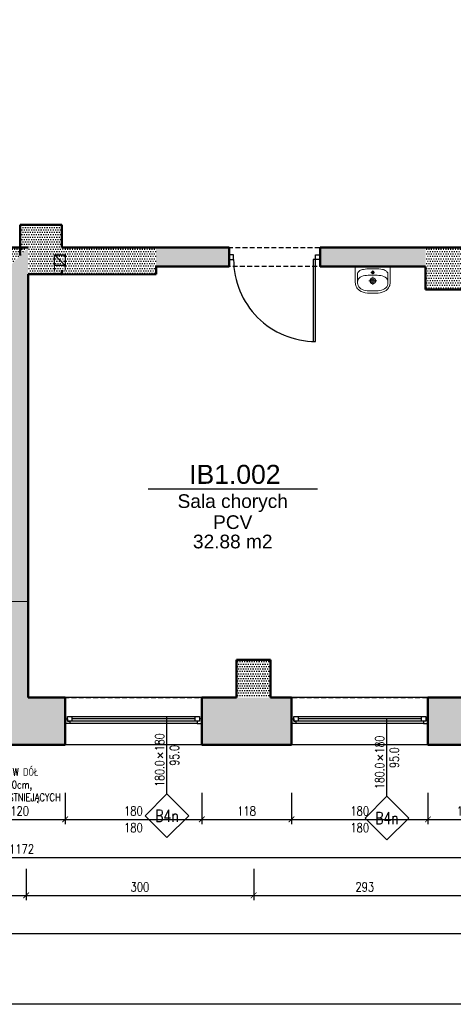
# Model space of a CAD drawing. Header units: millimetres. Extents: x 509 to 7952, y 243 to 5804.
# Tile 18 of 54: x 4702 to 5274, y 331 to 1627. Entities that reach past the tile are written whole.
import ezdxf
from ezdxf.enums import TextEntityAlignment as Align

# ---------------------------------------------------------------- set-up
doc = ezdxf.new("R2010")
doc.units = ezdxf.units.MM
doc.linetypes.add('HIDDEN', pattern=[9.525, 6.35, -3.175])
for name, color, linetype in [('WK-Drzwi', 9, 'Continuous'), ('WK-EtykOkna', 11, 'Continuous'), ('WK-EtykPow', 173, 'Continuous'), ('WK-Okna', 143, 'Continuous'), ('WK-Opis', 143, 'Continuous'), ('WK-Wentylacja', 2, 'Continuous'), ('WK-Wymiary', 8, 'Continuous'), ('WK-Ściany', 7, 'Continuous')]:
    doc.layers.add(name, color=color, linetype=linetype)
for name, color, linetype, lineweight in [('WK-INSTALACJE WODKAN', 170, 'Continuous', 5), ('WK-MEBLE', 34, 'Continuous', 5), ('WK-widok', 8, 'Continuous', 0)]:
    doc.layers.add(name, color=color, linetype=linetype, lineweight=lineweight)
doc.layers.add('WK-Pomieszczenia', color=173, linetype='Continuous', plot=False)
doc.styles.add('Arial', font='micross.ttf', dxfattribs={"width": 0.9})
doc.styles.add('RomanS-Narrow', font='romans.shx', dxfattribs={"width": 0.8})
doc.dimstyles.new('AEC Dimension 1-50', dxfattribs={"dimtxt": 12, "dimasz": 0.075, "dimexe": 6.25, "dimexo": 0, "dimgap": 5, "dimtad": 1, "dimdec": 1, "dimrnd": 0.5, "dimzin": 9, "dimdsep": 46, "dimtxsty": 'RomanS-Narrow', "dimblk": 'ARCHTICK', "dimcen": 0.125, "dimdle": 3.125, "dimclrd": 8, "dimclre": 8, "dimclrt": 256, "dimadec": 1, "dimazin": 0, "dimtfac": 1, "dimtdec": 1, "dimtmove": 2, "dimatfit": 2, "dimfxl": 0, "dimtolj": 1, "dimtzin": 0, "dimarcsym": 0})

# ---------------------------------------------------------------- blocks, each defined once
blk = doc.blocks.new('J50a')
for p, q in [((20.9, 0), (-20.9, 0)), ((-23, -2.1), (-23, -21)), ((-20, -21), (-20, -10.2)), ((2.5, -7.7), (-2.5, -7.7)), ((0, -10.1), (0, -5.2)), ((20, -10.2), (20, -21)), ((23, -21), (23, -2.1)), ((-5.3, -18.7), (5.3, -18.7)), ((0, -24), (0, -13.5))]:
    blk.add_line(p, q)
at = {"flags": 128}
for points in [[(-20.9, 0, 0.056329), (-22.2, -0.1, 0.274623), (-22.8, -0.7, 0.078029), (-23, -2.1, 0.987626)], [(20.9, 0, -0.056329), (22.2, -0.1, -0.274623), (22.8, -0.7, -0.078029), (23, -2.1, -0.987626)], [(-20, -10.2, -0.104891), (-19.5, -7.9, -0.153237), (-17.1, -5.3, -0.096443), (-12.1, -3.6, -0.04719), (-3.1, -3), (-2.7, -3, 0.009116), (2.7, -3), (3.1, -3, -0.053543), (12.9, -3.7, -0.091574), (17.4, -5.5, -0.166964), (19.7, -8.4, -0.062926), (20, -10.2, -1.040135)], [(-23, -21, 0.111521), (-21.8, -26.3, 0.123014), (-17.6, -31.3, 0.141312), (-7.1, -34.8, 0.026087), (7.1, -34.8, 0.141312), (17.6, -31.3, 0.123014), (21.8, -26.3, 0.111521), (23, -21)]]:
    blk.add_lwpolyline(points, format="xyb", dxfattribs=at)
blk.add_lwpolyline([(13.8, -30.3, 0.212121), (19.3, -24.8, 0.157769), (19.7, -18.5, 0.270169), (14.8, -13, 0.074819), (6, -11.4), (6, -11.4), (2.2, -11.2), (-2.2, -11.2), (-6, -11.4), (-6, -11.4, 0.074819), (-14.8, -13, 0.270169), (-19.7, -18.5, 0.157769), (-19.3, -24.8, 0.212121), (-13.8, -30.3, 0.110292), (-5, -32), (0, -32), (5, -32, 0.110292)], format="xyb", close=True, dxfattribs=at)
for centre, radius in [((0, -7.7), 1.73), ((0, -18.7), 3.78), ((0, -18.7), 2.33)]:
    blk.add_circle(centre, radius)
blk = doc.blocks.new('WK_Pow_tag_01_50')
at = {"color": 0, "linetype": 'ByBlock'}
blk.add_line((-2.789, 0), (2.789, 0), dxfattribs=at)
at = {"color": 0, "linetype": 'ByBlock', "style": 'Arial'}
for tag, height, p in [('POWIERZCHNIE:NUMERAUTO', 0.625, (0.071, 0.482)), ('POWIERZCHNIE:NAZWA', 0.45, (0, -0.455)), ('POWIERZCHNIE_WYKOŃCZENIE:POSADZKA', 0.45, (0, -1.091)), ('POWIERZCHNIE_STYL:POWOBLICZ', 0.45, (0, -1.728))]:
    blk.add_attdef(tag, text='', height=height, dxfattribs=at).set_placement(p, align=Align.MIDDLE)
blk = doc.blocks.new('WK_WindowTag01_50_L')
for p, q in [((0, -2.543), (0, 0)), ((-0.296, -1.19), (-0.133, -1.353)), ((-0.133, -1.19), (-0.296, -1.353))]:
    blk.add_line(p, q)
blk.add_lwpolyline([(0, -2.543), (0.719, -3.262), (0, -3.981), (-0.719, -3.262)], close=True)
at = {"color": 0, "linetype": 'ByBlock', "lineweight": -2, "style": 'RomanS-Narrow', "width": 0.75}
blk.add_attdef('OKNA_OBIEKTY:WYSOKOŚĆ', text='', height=0.3, rotation=90, dxfattribs=at).set_placement((0, -1.131), align=Align.BOTTOM_LEFT)
blk.add_attdef('OKNA_OBIEKTY:PARAPET', text='', height=0.3, rotation=90, dxfattribs=at).set_placement((0.099, -1.271), align=Align.TOP_CENTER)
blk.add_attdef('OKNA_OBIEKTY:SZEROKOŚĆ', text='', height=0.3, rotation=90, dxfattribs=at).set_placement((0, -1.437), align=Align.BOTTOM_RIGHT)
at = {"color": 0, "linetype": 'ByBlock', "lineweight": -2, "style": 'RomanS-Narrow', "width": 0.75, "flags": 8}
blk.add_attdef('OKNA_OBIEKTY:SYMBOL', text='', height=0.4, dxfattribs=at).set_placement((0, -3.262), align=Align.MIDDLE)
blk = doc.blocks.new('_ArchTick')
at = {"color": 0, "linetype": 'ByBlock', "const_width": 15}
blk.add_lwpolyline([(-50, -50), (50, 50)], dxfattribs=at)
blk = doc.blocks.new('*D821')
at = {"layer": 'Defpoints', "color": 0}
for p in [(4642.4, 609.1), (4762.3, 609.1), (4762.3, 574.1)]:
    blk.add_point(p, dxfattribs=at)
at = {"layer": 'WK-Wymiary', "color": 8, "linetype": 'Continuous', "lineweight": -2, "ltscale": 1.3}
for p, q in [((4642.4, 609.1), (4642.4, 567.9)), ((4762.3, 609.1), (4762.3, 567.9)), ((4639.2, 574.1), (4765.4, 574.1))]:
    blk.add_line(p, q, dxfattribs=at)
at = {"layer": 'WK-Wymiary', "color": 8, "linetype": 'ByBlock', "lineweight": -2, "xscale": 0.075, "yscale": 0.075, "zscale": 0.075, "rotation": 180}
blk.add_blockref('_ArchTick', (4642.4, 574.1), dxfattribs=at)
at = {"layer": 'WK-Wymiary', "color": 8, "linetype": 'ByBlock', "lineweight": -2, "xscale": 0.075, "yscale": 0.075, "zscale": 0.075}
blk.add_blockref('_ArchTick', (4762.3, 574.1), dxfattribs=at)
at = {"layer": 'WK-Wymiary', "lineweight": -3, "insert": (4702.3, 585.1), "char_height": 12, "attachment_point": 5, "style": 'RomanS-Narrow'}
blk.add_mtext('\\A1;\\A1;120', dxfattribs=at)
blk = doc.blocks.new('*D822')
at = {"layer": 'Defpoints', "color": 0}
for p in [(4762.3, 609.1), (4942.3, 609.1), (4942.3, 574.1)]:
    blk.add_point(p, dxfattribs=at)
at = {"layer": 'WK-Wymiary', "color": 8, "linetype": 'Continuous', "lineweight": -2, "ltscale": 1.3}
for p, q in [((4762.3, 609.1), (4762.3, 567.9)), ((4942.3, 609.1), (4942.3, 567.9)), ((4759.2, 574.1), (4945.4, 574.1))]:
    blk.add_line(p, q, dxfattribs=at)
at = {"layer": 'WK-Wymiary', "color": 8, "linetype": 'ByBlock', "lineweight": -2, "xscale": 0.075, "yscale": 0.075, "zscale": 0.075, "rotation": 180}
blk.add_blockref('_ArchTick', (4762.3, 574.1), dxfattribs=at)
at = {"layer": 'WK-Wymiary', "color": 8, "linetype": 'ByBlock', "lineweight": -2, "xscale": 0.075, "yscale": 0.075, "zscale": 0.075}
blk.add_blockref('_ArchTick', (4942.3, 574.1), dxfattribs=at)
at = {"layer": 'WK-Wymiary', "lineweight": -3, "insert": (4852.3, 585.1), "char_height": 12, "attachment_point": 5, "style": 'RomanS-Narrow'}
blk.add_mtext('\\A1;\\A1;180', dxfattribs=at)
blk = doc.blocks.new('*D823')
at = {"layer": 'Defpoints', "color": 0}
for p in [(4942.3, 609.1), (5060.5, 609.1), (5060.5, 574.1)]:
    blk.add_point(p, dxfattribs=at)
at = {"layer": 'WK-Wymiary', "color": 8, "linetype": 'Continuous', "lineweight": -2, "ltscale": 1.3}
for p, q in [((4942.3, 609.1), (4942.3, 567.9)), ((5060.5, 609.1), (5060.5, 567.9)), ((4939.2, 574.1), (5063.6, 574.1))]:
    blk.add_line(p, q, dxfattribs=at)
at = {"layer": 'WK-Wymiary', "color": 8, "linetype": 'ByBlock', "lineweight": -2, "xscale": 0.075, "yscale": 0.075, "zscale": 0.075, "rotation": 180}
blk.add_blockref('_ArchTick', (4942.3, 574.1), dxfattribs=at)
at = {"layer": 'WK-Wymiary', "color": 8, "linetype": 'ByBlock', "lineweight": -2, "xscale": 0.075, "yscale": 0.075, "zscale": 0.075}
blk.add_blockref('_ArchTick', (5060.5, 574.1), dxfattribs=at)
at = {"layer": 'WK-Wymiary', "lineweight": -3, "insert": (5001.4, 585.1), "char_height": 12, "attachment_point": 5, "style": 'RomanS-Narrow'}
blk.add_mtext('\\A1;\\A1;118', dxfattribs=at)
blk = doc.blocks.new('*D824')
at = {"layer": 'Defpoints', "color": 0}
for p in [(5060.5, 609.1), (5240.5, 609.1), (5240.5, 574.1)]:
    blk.add_point(p, dxfattribs=at)
at = {"layer": 'WK-Wymiary', "color": 8, "linetype": 'Continuous', "lineweight": -2, "ltscale": 1.3}
for p, q in [((5060.5, 609.1), (5060.5, 567.9)), ((5240.5, 609.1), (5240.5, 567.9)), ((5057.4, 574.1), (5243.6, 574.1))]:
    blk.add_line(p, q, dxfattribs=at)
at = {"layer": 'WK-Wymiary', "color": 8, "linetype": 'ByBlock', "lineweight": -2, "xscale": 0.075, "yscale": 0.075, "zscale": 0.075, "rotation": 180}
blk.add_blockref('_ArchTick', (5060.5, 574.1), dxfattribs=at)
at = {"layer": 'WK-Wymiary', "color": 8, "linetype": 'ByBlock', "lineweight": -2, "xscale": 0.075, "yscale": 0.075, "zscale": 0.075}
blk.add_blockref('_ArchTick', (5240.5, 574.1), dxfattribs=at)
at = {"layer": 'WK-Wymiary', "lineweight": -3, "insert": (5150.5, 585.1), "char_height": 12, "attachment_point": 5, "style": 'RomanS-Narrow'}
blk.add_mtext('\\A1;\\A1;180', dxfattribs=at)
blk = doc.blocks.new('*D825')
at = {"layer": 'Defpoints', "color": 0}
for p in [(5240.5, 609.1), (5353.1, 609.1), (5353.1, 574.1)]:
    blk.add_point(p, dxfattribs=at)
at = {"layer": 'WK-Wymiary', "color": 8, "linetype": 'Continuous', "lineweight": -2, "ltscale": 1.3}
for p, q in [((5240.5, 609.1), (5240.5, 567.9)), ((5353.1, 609.1), (5353.1, 567.9)), ((5237.4, 574.1), (5356.2, 574.1))]:
    blk.add_line(p, q, dxfattribs=at)
at = {"layer": 'WK-Wymiary', "color": 8, "linetype": 'ByBlock', "lineweight": -2, "xscale": 0.075, "yscale": 0.075, "zscale": 0.075, "rotation": 180}
blk.add_blockref('_ArchTick', (5240.5, 574.1), dxfattribs=at)
at = {"layer": 'WK-Wymiary', "color": 8, "linetype": 'ByBlock', "lineweight": -2, "xscale": 0.075, "yscale": 0.075, "zscale": 0.075}
blk.add_blockref('_ArchTick', (5353.1, 574.1), dxfattribs=at)
at = {"layer": 'WK-Wymiary', "lineweight": -3, "insert": (5296.8, 585.1), "char_height": 12, "attachment_point": 5, "style": 'RomanS-Narrow'}
blk.add_mtext('\\A1;\\A1;112.5', dxfattribs=at)
blk = doc.blocks.new('*D839')
at = {"layer": 'Defpoints', "color": 0}
for p in [(4118.9, 559.1), (5291.1, 559.1), (5291.1, 524.1)]:
    blk.add_point(p, dxfattribs=at)
at = {"layer": 'WK-Wymiary', "color": 8, "linetype": 'Continuous', "lineweight": -2, "ltscale": 1.3}
for p, q in [((4118.9, 559.1), (4118.9, 517.9)), ((5291.1, 559.1), (5291.1, 517.9)), ((4115.7, 524.1), (5294.2, 524.1))]:
    blk.add_line(p, q, dxfattribs=at)
at = {"layer": 'WK-Wymiary', "color": 8, "linetype": 'ByBlock', "lineweight": -2, "xscale": 0.075, "yscale": 0.075, "zscale": 0.075, "rotation": 180}
blk.add_blockref('_ArchTick', (4118.9, 524.1), dxfattribs=at)
at = {"layer": 'WK-Wymiary', "color": 8, "linetype": 'ByBlock', "lineweight": -2, "xscale": 0.075, "yscale": 0.075, "zscale": 0.075}
blk.add_blockref('_ArchTick', (5291.1, 524.1), dxfattribs=at)
at = {"layer": 'WK-Wymiary', "lineweight": -3, "insert": (4705, 535.1), "char_height": 12, "attachment_point": 5, "style": 'RomanS-Narrow'}
blk.add_mtext('\\A1;\\A1;1172', dxfattribs=at)
blk = doc.blocks.new('*D853')
at = {"layer": 'Defpoints', "color": 0}
for p in [(4410.8, 509.1), (4710.8, 509.1), (4710.8, 474.1)]:
    blk.add_point(p, dxfattribs=at)
at = {"layer": 'WK-Wymiary', "color": 8, "linetype": 'Continuous', "lineweight": -2, "ltscale": 1.3}
for p, q in [((4410.8, 509.1), (4410.8, 467.9)), ((4710.8, 509.1), (4710.8, 467.9)), ((4407.7, 474.1), (4713.9, 474.1))]:
    blk.add_line(p, q, dxfattribs=at)
at = {"layer": 'WK-Wymiary', "color": 8, "linetype": 'ByBlock', "lineweight": -2, "xscale": 0.075, "yscale": 0.075, "zscale": 0.075, "rotation": 180}
blk.add_blockref('_ArchTick', (4410.8, 474.1), dxfattribs=at)
at = {"layer": 'WK-Wymiary', "color": 8, "linetype": 'ByBlock', "lineweight": -2, "xscale": 0.075, "yscale": 0.075, "zscale": 0.075}
blk.add_blockref('_ArchTick', (4710.8, 474.1), dxfattribs=at)
at = {"layer": 'WK-Wymiary', "lineweight": -3, "insert": (4560.8, 485.1), "char_height": 12, "attachment_point": 5, "style": 'RomanS-Narrow'}
blk.add_mtext('\\A1;\\A1;300', dxfattribs=at)
blk = doc.blocks.new('*D854')
at = {"layer": 'Defpoints', "color": 0}
for p in [(4710.8, 509.1), (5010.8, 509.1), (5010.8, 474.1)]:
    blk.add_point(p, dxfattribs=at)
at = {"layer": 'WK-Wymiary', "color": 8, "linetype": 'Continuous', "lineweight": -2, "ltscale": 1.3}
for p, q in [((4710.8, 509.1), (4710.8, 467.9)), ((5010.8, 509.1), (5010.8, 467.9)), ((4707.7, 474.1), (5013.9, 474.1))]:
    blk.add_line(p, q, dxfattribs=at)
at = {"layer": 'WK-Wymiary', "color": 8, "linetype": 'ByBlock', "lineweight": -2, "xscale": 0.075, "yscale": 0.075, "zscale": 0.075, "rotation": 180}
blk.add_blockref('_ArchTick', (4710.8, 474.1), dxfattribs=at)
at = {"layer": 'WK-Wymiary', "color": 8, "linetype": 'ByBlock', "lineweight": -2, "xscale": 0.075, "yscale": 0.075, "zscale": 0.075}
blk.add_blockref('_ArchTick', (5010.8, 474.1), dxfattribs=at)
at = {"layer": 'WK-Wymiary', "lineweight": -3, "insert": (4860.8, 485.1), "char_height": 12, "attachment_point": 5, "style": 'RomanS-Narrow'}
blk.add_mtext('\\A1;\\A1;300', dxfattribs=at)
blk = doc.blocks.new('*D855')
at = {"layer": 'Defpoints', "color": 0}
for p in [(5010.8, 509.1), (5303.6, 509.1), (5303.6, 474.1)]:
    blk.add_point(p, dxfattribs=at)
at = {"layer": 'WK-Wymiary', "color": 8, "linetype": 'Continuous', "lineweight": -2, "ltscale": 1.3}
for p, q in [((5010.8, 509.1), (5010.8, 467.9)), ((5303.6, 509.1), (5303.6, 467.9)), ((5007.7, 474.1), (5306.7, 474.1))]:
    blk.add_line(p, q, dxfattribs=at)
at = {"layer": 'WK-Wymiary', "color": 8, "linetype": 'ByBlock', "lineweight": -2, "xscale": 0.075, "yscale": 0.075, "zscale": 0.075, "rotation": 180}
blk.add_blockref('_ArchTick', (5010.8, 474.1), dxfattribs=at)
at = {"layer": 'WK-Wymiary', "color": 8, "linetype": 'ByBlock', "lineweight": -2, "xscale": 0.075, "yscale": 0.075, "zscale": 0.075}
blk.add_blockref('_ArchTick', (5303.6, 474.1), dxfattribs=at)
at = {"layer": 'WK-Wymiary', "lineweight": -3, "insert": (5157.2, 485.1), "char_height": 12, "attachment_point": 5, "style": 'RomanS-Narrow'}
blk.add_mtext('\\A1;\\A1;293', dxfattribs=at)
blk = doc.blocks.new('*D862')
at = {"layer": 'Defpoints', "color": 0}
for p in [(1661.3, 459.1), (5653.2, 459.1), (5653.2, 424.1)]:
    blk.add_point(p, dxfattribs=at)
at = {"layer": 'WK-Wymiary', "color": 8, "linetype": 'Continuous', "lineweight": -2, "ltscale": 1.3}
for p, q in [((1661.3, 459.1), (1661.3, 417.9)), ((5653.2, 459.1), (5653.2, 417.9)), ((1658.2, 424.1), (5656.3, 424.1))]:
    blk.add_line(p, q, dxfattribs=at)
at = {"layer": 'WK-Wymiary', "color": 8, "linetype": 'ByBlock', "lineweight": -2, "xscale": 0.075, "yscale": 0.075, "zscale": 0.075, "rotation": 180}
blk.add_blockref('_ArchTick', (1661.3, 424.1), dxfattribs=at)
at = {"layer": 'WK-Wymiary', "color": 8, "linetype": 'ByBlock', "lineweight": -2, "xscale": 0.075, "yscale": 0.075, "zscale": 0.075}
blk.add_blockref('_ArchTick', (5653.2, 424.1), dxfattribs=at)
at = {"layer": 'WK-Wymiary', "lineweight": -3, "insert": (3657.2, 435.1), "char_height": 12, "attachment_point": 5, "style": 'RomanS-Narrow'}
blk.add_mtext('\\A1;\\A1;3992', dxfattribs=at)

msp = doc.modelspace()

# ---------------------------------------------------------------- hatches: boundary and pattern name
at = {"layer": 'WK-Ściany', "linetype": 'Continuous', "lineweight": -3}
h = msp.add_hatch(dxfattribs=at)
h.set_pattern_fill('DOTS', color=253, scale=2, style=0)
h.set_pattern_definition([(360, (534.9164, 699.143), (1.5875, 3.175), [0, -3.175])])
h.paths.add_polyline_path([(4758.03, 1291.4), (4758.03, 1296.77), (4758.03, 1326.56), (4758.03, 1356.56), (4703.03, 1356.56), (4703.03, 1316.04), (4713.55, 1326.56), (4713.55, 1291.4)], flags=0)
h = msp.add_hatch(dxfattribs=at)
h.set_pattern_fill('DOTS', color=253, scale=2, style=0)
h.set_pattern_definition([(360, (534.9164, 699.143), (1.5875, 3.175), [0, -3.175])])
h.paths.add_polyline_path([(4633.03, 1326.56), (4633.03, 1301.56), (4688.55, 1301.56), (4713.55, 1326.56)], flags=0)
h = msp.add_hatch(dxfattribs=at)
h.set_pattern_fill('DOTS', color=253, scale=2, style=0)
h.set_pattern_definition([(1e-14, (534.9164, 699.143), (1.5875, 3.175), [0, -3.175])])
h.paths.add_polyline_path([(4688.55, 734.27), (4696.89, 715.69), (4713.56, 734.27), (4713.55, 1291.4), (4713.55, 1326.56), (4688.55, 1301.56)], flags=0)
h = msp.add_hatch(dxfattribs=at)
h.set_pattern_fill('DOTS', color=253, scale=2, style=0)
h.set_pattern_definition([(360, (534.9164, 699.143), (1.5875, 3.175), [0, -3.175])])
h.paths.add_polyline_path([(4758.03, 1291.39), (4882.16, 1291.4), (4882.16, 1301.56), (4882.16, 1326.56), (4758.03, 1326.56), (4758.03, 1296.77)], flags=0)
h = msp.add_hatch(dxfattribs=at)
h.set_pattern_fill('DOTS', color=253, scale=2, angle=360, style=0)
h.set_pattern_definition([(5e-15, (534.9164, 699.143), (1.5875, 3.175), [0, -3.175])])
h.paths.add_polyline_path([(4882.16, 1326.56), (4882.16, 1301.56), (4978.28, 1301.56), (4978.28, 1326.56)], flags=0)
h.paths.add_polyline_path([(5098.28, 1326.56), (5098.28, 1301.56), (5237.21, 1301.56), (5237.21, 1326.56)], flags=0)
h = msp.add_hatch(dxfattribs=at)
h.set_pattern_fill('DOTS', color=253, scale=2, style=0)
h.set_pattern_definition([(360, (534.9164, 699.143), (1.5875, 3.175), [0, -3.175])])
h.paths.add_polyline_path([(5237.21, 1326.56), (5237.21, 1301.56), (5237.21, 1271.56), (5287.06, 1271.56), (5327.06, 1271.56), (5327.26, 1271.56), (5327.26, 1301.56), (5327.26, 1326.56), (5327.07, 1326.56)], flags=0)
h = msp.add_hatch(dxfattribs=at)
h.set_pattern_fill('DOTS', color=253, scale=2, style=0)
h.set_pattern_definition([(2e-14, (534.9164, 699.143), (1.5875, 3.175), [0, -3.175])])
h.paths.add_polyline_path([(5033.06, 783.99), (4988.06, 783.97), (4988.09, 734.27), (5033.09, 734.27)], flags=0)
h = msp.add_hatch(dxfattribs=at)
h.set_pattern_fill('DOTS', color=253, scale=2, style=0)
h.set_pattern_definition([(0, (534.9164, 699.143), (1.5875, 3.175), [0, -3.175])])
h.paths.add_polyline_path([(4118.86, 734.27), (4056.86, 672.27), (4163.31, 672.27), (4163.31, 734.27)], flags=0)
h.paths.add_polyline_path([(4343.31, 734.27), (4343.31, 672.27), (4462.35, 672.27), (4462.35, 734.27), (4412.98, 734.27), (4404.65, 715.69), (4387.98, 734.27)], flags=0)
h.paths.add_polyline_path([(4642.35, 734.27), (4642.35, 672.27), (4762.3, 672.27), (4762.3, 734.27), (4713.56, 734.27), (4696.89, 715.69), (4688.55, 734.27)], flags=0)
h.paths.add_polyline_path([(4942.3, 734.27), (4942.3, 672.27), (5060.5, 672.27), (5060.5, 734.27), (5033.09, 734.27), (4988.09, 734.27)], flags=0)
h.paths.add_polyline_path([(5240.5, 734.27), (5240.5, 672.27), (5353.07, 672.27), (5291.07, 734.27)], flags=0)

# ---------------------------------------------------------------- linework, layer by layer
msp.add_lwpolyline([(5649.17, 4008.87), (5873.58, 3971.84), (5816.57, 330.7), (1541.54, 330.7), (1541.54, 2778.64), (4012.25, 2778.64), (4012.25, 3854.59), (4389.17, 3988.87), (5649.17, 4008.87)])
at = {"layer": 'WK-Drzwi', "color": 9, "linetype": 'Continuous', "lineweight": -3}
for points in [[(4984.28, 1317.06), (4978.28, 1317.06), (4978.28, 1311.06), (4984.28, 1311.06)], [(5092.28, 1311.06), (5089.28, 1311.06), (5089.28, 1203.06), (5092.28, 1203.06)], [(5092.28, 1317.06), (5098.28, 1317.06), (5098.28, 1311.06), (5092.28, 1311.06)]]:
    msp.add_lwpolyline(points, close=True, dxfattribs=at)
at = {"layer": 'WK-Drzwi', "color": 8, "linetype": 'Continuous', "lineweight": -3}
msp.add_arc((5092.28, 1311.06), 108, 180.0002, 270.0002, dxfattribs=at)
at = {"layer": 'WK-MEBLE', "ltscale": 1.3}
msp.add_line((4688.55, 860.71), (4713.56, 860.71), dxfattribs=at)
at = {"layer": 'WK-Okna', "color": 143, "linetype": 'Continuous', "lineweight": -3}
for p, q in [((4942.3, 734.27), (4762.3, 734.27)), ((5240.5, 734.27), (5060.5, 734.27)), ((4936.3, 700.27), (4768.3, 700.27)), ((4771.3, 709.27), (4771.3, 703.27)), ((4933.3, 706.27), (4771.3, 706.27)), ((4933.3, 709.27), (4933.3, 703.27)), ((5234.5, 700.27), (5066.5, 700.27)), ((5069.5, 709.27), (5069.5, 703.27)), ((5231.5, 706.27), (5069.5, 706.27)), ((5231.5, 709.27), (5231.5, 703.27)), ((4942.3, 672.27), (4762.3, 672.27)), ((5240.5, 672.27), (5060.5, 672.27))]:
    msp.add_line(p, q, dxfattribs=at)
for points in [[(4768.3, 700.27), (4762.3, 700.27), (4762.3, 706.27), (4765.3, 706.27), (4765.3, 703.27), (4768.3, 703.27)], [(4939.3, 709.27), (4939.3, 703.27), (4765.3, 703.27), (4765.3, 709.27)], [(4936.3, 700.27), (4942.3, 700.27), (4942.3, 706.27), (4939.3, 706.27), (4939.3, 703.27), (4936.3, 703.27)], [(5066.5, 700.27), (5060.5, 700.27), (5060.5, 706.27), (5063.5, 706.27), (5063.5, 703.27), (5066.5, 703.27)], [(5237.5, 709.27), (5237.5, 703.27), (5063.5, 703.27), (5063.5, 709.27)], [(5234.5, 700.27), (5240.5, 700.27), (5240.5, 706.27), (5237.5, 706.27), (5237.5, 703.27), (5234.5, 703.27)]]:
    msp.add_lwpolyline(points, close=True, dxfattribs=at)
at = {"layer": 'WK-Pomieszczenia', "color": 173, "linetype": 'HIDDEN', "lineweight": -3}
for p, q in [((4703.03, 1326.56), (4703.03, 1356.56)), ((4703.03, 1356.56), (4758.03, 1356.56)), ((4758.03, 1356.56), (4758.03, 1326.56)), ((3856.55, 1326.56), (4703.03, 1326.56)), ((4758.03, 1326.56), (5314.68, 1326.56)), ((5237.21, 1301.56), (4882.16, 1301.56)), ((4882.16, 1301.56), (4882.16, 1291.4)), ((5237.21, 1271.56), (5237.21, 1301.56)), ((4713.55, 1291.4), (4713.55, 1291.4)), ((4713.55, 1291.4), (4713.56, 734.27)), ((4882.16, 1291.4), (4713.55, 1291.4)), ((5287.06, 1271.56), (5237.21, 1271.56)), ((4988.06, 783.97), (5033.06, 783.99)), ((4988.09, 734.27), (4988.06, 783.97)), ((5033.06, 783.99), (5033.09, 734.27)), ((4713.56, 734.27), (4988.09, 734.27)), ((5033.09, 734.27), (5291.07, 734.27))]:
    msp.add_line(p, q, dxfattribs=at)
at = {"layer": 'WK-Wentylacja', "ltscale": 0.5}
msp.add_line((4748.42, 1317.09), (4762.42, 1303.09), dxfattribs=at)
msp.add_lwpolyline([(4748.42, 1317.09), (4762.42, 1317.09), (4762.42, 1303.09), (4748.42, 1303.09)], close=True, dxfattribs=at)
at = {"layer": 'WK-widok', "linetype": 'HIDDEN'}
for p, q in [((4748.42, 1303.09), (4748.42, 1291.4)), ((4762.42, 1303.09), (4762.42, 1291.39))]:
    msp.add_line(p, q, dxfattribs=at)
at = {"layer": 'WK-Ściany', "color": 7, "linetype": 'Continuous', "lineweight": 50}
for p, q in [((4758.03, 1356.56), (4703.03, 1356.56)), ((4703.03, 1356.56), (4703.03, 1316.04)), ((4758.03, 1326.56), (4758.03, 1356.56)), ((4713.55, 1326.56), (4633.03, 1326.56)), ((4882.16, 1326.56), (4758.03, 1326.56)), ((4978.28, 1326.56), (4882.16, 1326.56)), ((4978.28, 1301.56), (4978.28, 1326.56)), ((5098.28, 1326.56), (5098.28, 1301.56)), ((5237.21, 1326.56), (5098.28, 1326.56)), ((5327.07, 1326.56), (5237.21, 1326.56)), ((4758.03, 1291.4), (4758.03, 1296.77)), ((4758.03, 1296.77), (4758.03, 1291.39)), ((4882.16, 1291.4), (4882.16, 1301.56)), ((4882.16, 1301.56), (4978.28, 1301.56)), ((5098.28, 1301.56), (5237.21, 1301.56)), ((5237.21, 1301.56), (5237.21, 1271.56)), ((4713.56, 734.27), (4713.55, 1291.4)), ((4713.55, 1291.4), (4758.03, 1291.4)), ((4758.03, 1291.39), (4882.16, 1291.4)), ((5237.21, 1271.56), (5287.06, 1271.56)), ((5033.06, 783.99), (4988.06, 783.97)), ((4988.06, 783.97), (4988.09, 734.27)), ((5033.09, 734.27), (5033.06, 783.99)), ((4762.3, 734.27), (4713.56, 734.27)), ((4762.3, 672.27), (4762.3, 734.27)), ((4942.3, 734.27), (4942.3, 672.27)), ((4988.09, 734.27), (4942.3, 734.27)), ((5060.5, 734.27), (5033.09, 734.27)), ((5060.5, 672.27), (5060.5, 734.27)), ((5240.5, 734.27), (5240.5, 672.27)), ((5291.07, 734.27), (5240.5, 734.27)), ((4642.35, 672.27), (4762.3, 672.27)), ((4942.3, 672.27), (5060.5, 672.27)), ((5240.5, 672.27), (5353.07, 672.27))]:
    msp.add_line(p, q, dxfattribs=at)

# ---------------------------------------------------------------- block references
at = {"layer": 'WK-EtykOkna', "color": 11, "linetype": 'Continuous', "lineweight": -3, "ltscale": 1.3}
ref = msp.add_blockref('WK_WindowTag01_50_L', (4896.42, 709.27, -5), dxfattribs=dict(at, xscale=40, yscale=40, zscale=40))
ref.add_attrib('OKNA_OBIEKTY:SYMBOL', 'B4n', dxfattribs={"layer": '0', "color": 0, "linetype": 'ByBlock', "lineweight": -2, "height": 16, "style": 'RomanS-Narrow', "width": 0.75}).set_placement((4896.42, 578.79, -5), align=Align.MIDDLE)
ref.add_attrib('OKNA_OBIEKTY:SZEROKOŚĆ', '180.0', dxfattribs={"layer": '0', "color": 0, "linetype": 'ByBlock', "lineweight": -2, "height": 12, "rotation": 90, "style": 'RomanS-Narrow', "width": 0.75}).set_placement((4896.42, 651.8, -5), align=Align.BOTTOM_RIGHT)
ref.add_attrib('OKNA_OBIEKTY:WYSOKOŚĆ', '180', dxfattribs={"layer": '0', "color": 0, "linetype": 'ByBlock', "lineweight": -2, "height": 12, "rotation": 90, "style": 'RomanS-Narrow', "width": 0.75}).set_placement((4896.42, 664.03, -5), align=Align.BOTTOM_LEFT)
ref.add_attrib('OKNA_OBIEKTY:PARAPET', '95.0', dxfattribs={"layer": '0', "color": 0, "linetype": 'ByBlock', "lineweight": -2, "height": 12, "rotation": 90, "style": 'RomanS-Narrow', "width": 0.75}).set_placement((4900.39, 658.41, -5), align=Align.TOP_CENTER)
ref = msp.add_blockref('WK_WindowTag01_50_L', (5186.27, 706.27, -5), dxfattribs=dict(at, xscale=40, yscale=40, zscale=40))
ref.add_attrib('OKNA_OBIEKTY:SYMBOL', 'B4n', dxfattribs={"layer": '0', "color": 0, "linetype": 'ByBlock', "lineweight": -2, "height": 16, "style": 'RomanS-Narrow', "width": 0.75}).set_placement((5186.27, 575.79, -5), align=Align.MIDDLE)
ref.add_attrib('OKNA_OBIEKTY:SZEROKOŚĆ', '180.0', dxfattribs={"layer": '0', "color": 0, "linetype": 'ByBlock', "lineweight": -2, "height": 12, "rotation": 90, "style": 'RomanS-Narrow', "width": 0.75}).set_placement((5186.27, 648.8, -5), align=Align.BOTTOM_RIGHT)
ref.add_attrib('OKNA_OBIEKTY:WYSOKOŚĆ', '180', dxfattribs={"layer": '0', "color": 0, "linetype": 'ByBlock', "lineweight": -2, "height": 12, "rotation": 90, "style": 'RomanS-Narrow', "width": 0.75}).set_placement((5186.27, 661.03, -5), align=Align.BOTTOM_LEFT)
ref.add_attrib('OKNA_OBIEKTY:PARAPET', '95.0', dxfattribs={"layer": '0', "color": 0, "linetype": 'ByBlock', "lineweight": -2, "height": 12, "rotation": 90, "style": 'RomanS-Narrow', "width": 0.75}).set_placement((5190.24, 655.41, -5), align=Align.TOP_CENTER)
at = {"layer": 'WK-EtykPow', "color": 173, "linetype": 'Continuous', "lineweight": -3, "ltscale": 1.3, "xscale": 40, "yscale": 40, "zscale": 40}
msp.add_blockref('WK_Pow_tag_01_50', (4983.14, 1008.91), dxfattribs=at).add_auto_attribs({'POWIERZCHNIE_WYKOŃCZENIE:POSADZKA': 'PCV', 'POWIERZCHNIE:NUMERAUTO': 'IB1.002', 'POWIERZCHNIE:NAZWA': 'Sala chorych', 'POWIERZCHNIE_STYL:POWOBLICZ': '32.88 m2'})
at = {"layer": 'WK-INSTALACJE WODKAN', "color": 170, "linetype": 'Continuous', "lineweight": 5}
msp.add_blockref('J50a', (5167.67, 1301.56), dxfattribs=at)

# ---------------------------------------------------------------- texts
at = {"layer": 'WK-Opis', "insert": (4774.94, 674.79), "char_height": 10, "width": 287.2806, "attachment_point": 3, "style": 'RomanS-Narrow'}
msp.add_mtext('\\pxql;ZAMUROWAĆ DOLNY OTWÓR OKIENNY ZNAJDUJACY SIĘ NAD STROPEM,\\PGÓRNY OTWÓR OKIENNY POWIĘKSZYĆ W DÓŁ\\PABY UZYSKAĆ WYSOKOŚĆ OTWORU 180cm,\\PTAK JAK PRZY SĄSIEDNICH OKNACH ISTNIEJĄCYCH', dxfattribs=at)
at = {"layer": 'WK-Wymiary', "color": 8, "linetype": 'Continuous', "lineweight": -3, "char_height": 12, "attachment_point": 2, "style": 'RomanS-Narrow'}
for insert in [(4852.3, 569.14), (5150.5, 569.14)]:
    msp.add_mtext('\\A1;180', dxfattribs=dict(at, insert=insert))

# ---------------------------------------------------------------- dimensions: what is measured, and where the dimension line sits
at = {"layer": 'WK-Wymiary', "color": 8, "linetype": 'Continuous', "lineweight": -3, "ltscale": 1.3}
for base, p1, p2, text, picture, middle in [((4762.3, 574.14), (4642.35, 609.14), (4762.3, 609.14), '\\A1;120', '*D821', (4702.33, 585.14)), ((4942.3, 574.14), (4762.3, 609.14), (4942.3, 609.14), '\\A1;180', '*D822', (4852.3, 585.14)), ((5060.5, 574.14), (4942.3, 609.14), (5060.5, 609.14), '\\A1;118', '*D823', (5001.4, 585.14)), ((5240.5, 574.14), (5060.5, 609.14), (5240.5, 609.14), '\\A1;180', '*D824', (5150.5, 585.14)), ((5353.07, 574.14), (5240.5, 609.14), (5353.07, 609.14), '\\A1;112.5', '*D825', (5296.79, 585.14)), ((5291.07, 524.14), (4118.86, 559.14), (5291.07, 559.14), '\\A1;1172', '*D839', (4704.97, 535.14)), ((4710.8, 474.14), (4410.8, 509.14), (4710.8, 509.14), '\\A1;300', '*D853', (4560.8, 485.14)), ((5010.8, 474.14), (4710.8, 509.14), (5010.8, 509.14), '\\A1;300', '*D854', (4860.8, 485.14)), ((5303.57, 474.14), (5010.8, 509.14), (5303.57, 509.14), '\\A1;293', '*D855', (5157.19, 485.14)), ((5653.17, 424.14), (1661.3, 459.14), (5653.17, 459.14), '\\A1;3992', '*D862', (3657.24, 435.14))]:
    dim = msp.add_linear_dim(base=base, p1=p1, p2=p2, text=text, dimstyle='AEC Dimension 1-50', override={"dimclrd": 8, "dimclre": 8, "dimclrt": 256}, dxfattribs=at)
    dim.commit()
    dim.dimension.update_dxf_attribs({"geometry": picture, "text_midpoint": middle})

doc.saveas('drawing.dxf')
